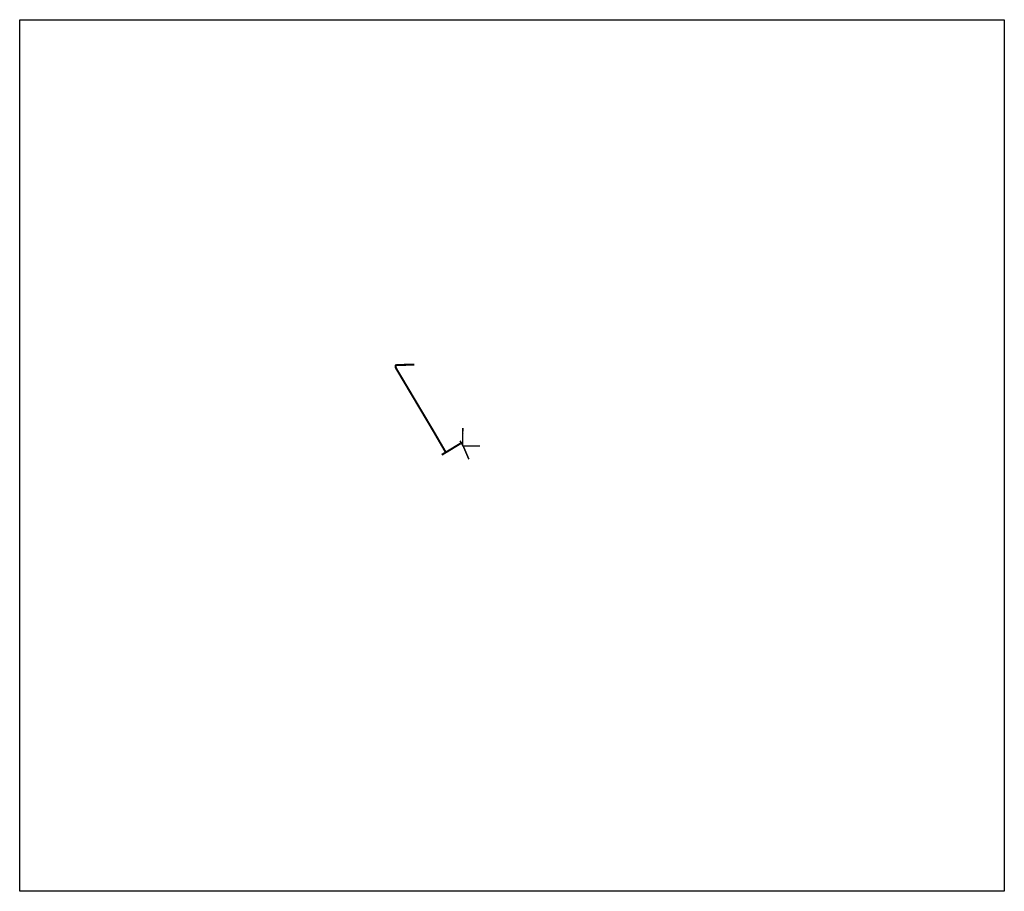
# Model space of a CAD drawing. Header units: feet. Extents: x 1486787 to 1506243, y 328300 to 345517.
import ezdxf

# ---------------------------------------------------------------- set-up
doc = ezdxf.new("R2010")
doc.units = ezdxf.units.FT
doc.header["$MEASUREMENT"] = 0
doc.layers.add('DR_P_Storm_Sewer', color=1, linetype='Continuous', true_color=0xff0000)
doc.layers.add('SC_Scratch1', color=1, linetype='Continuous')

msp = doc.modelspace()

# ---------------------------------------------------------------- linework, layer by layer
at = {"layer": 'DR_P_Storm_Sewer', "color": 3, "flags": 128}
for points, const_width in [([(1495207, 336970), (1494964, 337388), (1494228, 338625), (1494214, 338658), (1494219, 338689), (1494249, 338697), (1494364, 338699), (1494583, 338702)], 40), ([(1495534, 337349), (1495535, 337453)], 15), ([(1495549, 337348), (1495550, 337453)], 15), ([(1495487, 337199), (1495498, 337183), (1495557, 337082), (1495663, 336835)], 30), ([(1495538, 337120), (1495542, 337348)], 30), ([(1495128, 336922), (1495237, 336988)], 40), ([(1495232, 336996), (1495495, 337156)], 20), ([(1495880, 337096), (1495556, 337096)], 30)]:
    msp.add_lwpolyline(points, dxfattribs=dict(at, const_width=const_width))
at = {"layer": 'DR_P_Storm_Sewer', "color": 30, "const_width": 20, "flags": 128}
msp.add_lwpolyline([(1495243, 336979), (1495368, 337056)], dxfattribs=at)
at = {"layer": 'DR_P_Storm_Sewer', "const_width": 20, "flags": 128}
msp.add_lwpolyline([(1495368, 337056), (1495505, 337139)], dxfattribs=at)
at = {"layer": 'SC_Scratch1'}
msp.add_lwpolyline([(1486787, 345517), (1506243, 345517), (1506243, 328300), (1486787, 328300)], close=True, dxfattribs=at)

doc.saveas('drawing.dxf')
